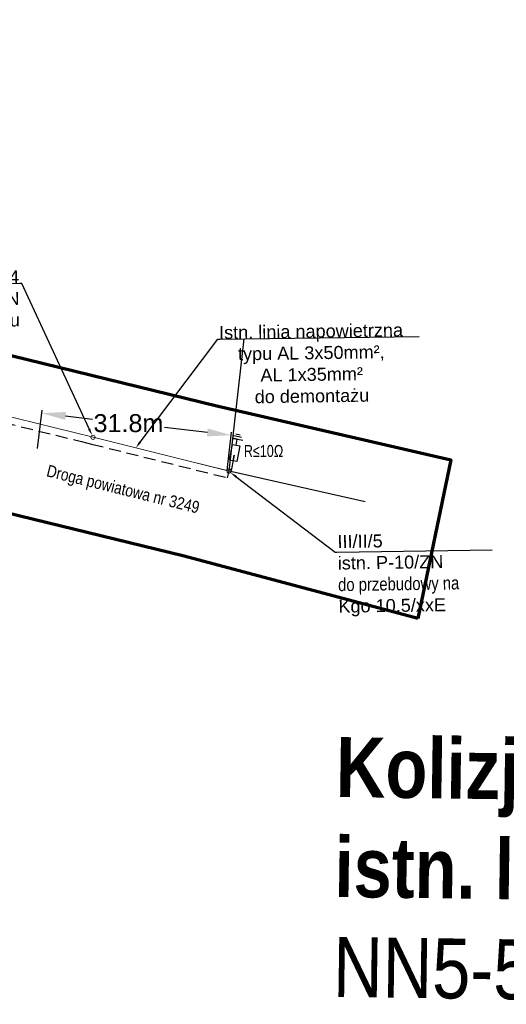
# Model space of a CAD drawing. Header units: millimetres. Extents: x 6504137 to 6515825, y 5737606 to 5784558.
# Tile 101 of 115: x 6512831 to 6512913, y 5766863 to 5767028. Entities that reach past the tile are written whole.
import ezdxf
from ezdxf import colors
from ezdxf.entities.mleader import LeaderData, LeaderLine
from ezdxf.math import Vec2, Vec3

# ---------------------------------------------------------------- set-up
doc = ezdxf.new("R2010")
doc.units = ezdxf.units.MM
doc.linetypes.add('4_SUPE_01', pattern=[0])
doc.linetypes.add('JIS_02_2.0', pattern=[3, 2, -1])
for name, color, linetype in [('- kolizja linia nn', 132, 'Continuous'), ('_Kąt załomu', 7, 'Continuous'), ('_Opisy', 7, 'Continuous')]:
    doc.layers.add(name, color=color, linetype=linetype)
for name, color, linetype, lineweight in [('-Linia kablowa nn', 132, 'JIS_02_2.0', 30), ('_-demontaż nn', 132, 'DEMONTAZ', 20), ('_trasa_slupy', 1, 'Continuous', 20), ('_Zakres mapy projektowej', 4, 'Continuous', 50), ('SUPE_L_3', 1, '4_SUPE_01', 18), ('SUSM_T_3', 7, 'Continuous', 18)]:
    doc.layers.add(name, color=color, linetype=linetype, lineweight=lineweight)
doc.layers.add('-wymiary', color=7, linetype='Continuous', lineweight=35, true_color=0x000000)
doc.layers.add('istn. linia nap.', color=7, linetype='Continuous', lineweight=0, true_color=0x000000)
doc.styles.add('Arial_Narr', font='ARIALN.TTF')
doc.styles.add('GEO-INFO', font='arial.ttf')
doc.styles.add('Nr działek', font='ARIALN.TTF', dxfattribs={"width": 0.75})
doc.styles.get("Standard").update_dxf_attribs({"font": 'ARIALN.TTF'})
doc.linetypes.add('DEMONTAZ', pattern='A,1,["x",Standard,S=1,R=0,X=-0.1,Y=-0.35],1', length=2)
doc.dimstyles.new('Kat załomu', dxfattribs={"dimtxt": 2.2, "dimasz": 5, "dimexe": 0.18, "dimexo": 0.0625, "dimtad": 0, "dimtih": 1, "dimtoh": 1, "dimdec": 4, "dimzin": 0, "dimdsep": 46, "dimtxsty": 'Standard', "dimcen": 0.9, "dimse1": 1, "dimse2": 1, "dimadec": 0, "dimazin": 0, "dimtfac": 1, "dimtdec": 4, "dimtofl": 0, "dimtmove": 0, "dimatfit": 3, "dimfxl": 1, "dimtolj": 1, "dimtzin": 0, "dimarcsym": 0})
doc.dimstyles.new('McRobic', dxfattribs={"dimtxt": 3, "dimasz": 4, "dimexe": 0.5, "dimexo": 0.04, "dimgap": 0.4, "dimtad": 0, "dimtih": 1, "dimtoh": 1, "dimdec": 1, "dimrnd": 0.01, "dimzin": 0, "dimdsep": 46, "dimtxsty": 'Standard', "dimcen": 0.09, "dimadec": 0, "dimazin": 0, "dimtfac": 1, "dimtdec": 1, "dimtofl": 0, "dimtmove": 0, "dimatfit": 3, "dimfxl": 1, "dimtolj": 1, "dimtzin": 0, "dimlwd": 25, "dimlwe": 25, "dimarcsym": 0})

# ---------------------------------------------------------------- blocks, each defined once
blk = doc.blocks.new('*D34')
at = {"layer": '_Kąt załomu', "color": 0, "lineweight": -2, "transparency": 16777216}
for start, end in [(13.6882, 94.9795), (275.9609, 357.262)]:
    blk.add_arc((6512971.28, 5768158.26), 22.43, start, end, dxfattribs=at)
at = {"layer": '_Kąt załomu', "color": 0, "transparency": 16777216}
for points in [[(6512969.5, 5768179.79), (6512969.17, 5768181.43), (6512964.43, 5768179.62)], [(6512973.61, 5768135.11), (6512973.62, 5768136.78), (6512968.61, 5768135.98)]]:
    blk.add_solid(points, dxfattribs=at)
at = {"layer": 'Defpoints', "color": 0, "transparency": 16777216}
for p in [(6512024.98, 5771109.87), (6512971.28, 5768158.26), (6512990.97, 5768147.51), (6512523.51, 5764422.88)]:
    blk.add_point(p, dxfattribs=at)
at = {"layer": '_Kąt załomu', "color": 0, "transparency": 16777216, "insert": (6512993.61, 5768160.4), "char_height": 2.2, "attachment_point": 5, "rotation": 275}
blk.add_mtext('\\A1;205°', dxfattribs=at)
blk = doc.blocks.new('*D35')
at = {"layer": '_Kąt załomu', "color": 0, "lineweight": -2, "transparency": 16777216}
for start, end in [(5.0741, 70.3808), (283.8704, 349.1795)]:
    blk.add_arc((6512523.51, 5764422.88), 22.46, start, end, dxfattribs=at)
at = {"layer": '_Kąt załomu', "color": 0, "transparency": 16777216}
for points in [[(6512530.86, 5764443.23), (6512531.24, 5764444.85), (6512526.18, 5764445.18)], [(6512529, 5764400.26), (6512528.78, 5764401.91), (6512523.94, 5764400.43)]]:
    blk.add_solid(points, dxfattribs=at)
at = {"layer": 'Defpoints', "color": 0, "transparency": 16777216}
for p in [(6512971.28, 5768158.26), (6512523.51, 5764422.88), (6512542.65, 5764411.13), (6512550.21, 5763015.53)]:
    blk.add_point(p, dxfattribs=at)
at = {"layer": '_Kąt załomu', "color": 0, "transparency": 16777216, "insert": (6512545.94, 5764421.76), "char_height": 2.2, "attachment_point": 5, "rotation": 267}
blk.add_mtext('\\A1;172°', dxfattribs=at)
blk = doc.blocks.new('4_SUSM04_01')
at = {"linetype": 'Continuous'}
blk.add_circle((0, 0), 0.35, dxfattribs=at)
blk = doc.blocks.new('*D114')
at = {"layer": '-wymiary', "color": 0, "linetype": 'Continuous', "lineweight": 25, "transparency": 16777216}
for p, q in [((6512834.4, 5766956.1), (6512835.14, 5766962.5)), ((6512866.01, 5766952.43), (6512866.76, 5766958.82))]:
    blk.add_line(p, q, dxfattribs=at)
at = {"layer": '-wymiary', "color": 0, "lineweight": 25, "transparency": 16777216}
for p, q in [((6512839.06, 5766961.54), (6512843.56, 5766961.02)), ((6512862.73, 5766958.79), (6512855.56, 5766959.62))]:
    blk.add_line(p, q, dxfattribs=at)
at = {"layer": '-wymiary', "color": 0, "transparency": 16777216}
for points in [[(6512839.14, 5766962.2), (6512838.98, 5766960.88), (6512835.09, 5766962)], [(6512862.65, 5766958.13), (6512862.8, 5766959.45), (6512866.7, 5766958.33)]]:
    blk.add_solid(points, dxfattribs=at)
at = {"layer": 'Defpoints', "color": 0, "transparency": 16777216}
for p in [(6512835.09, 5766962), (6512834.4, 5766956.06), (6512866.01, 5766952.39)]:
    blk.add_point(p, dxfattribs=at)
at = {"layer": '-wymiary', "color": 0, "transparency": 16777216, "insert": (6512849.56, 5766960.32), "char_height": 3, "attachment_point": 5, "rotation": 0.0213, "style": 'GEO-INFO'}
blk.add_mtext('\\A1;31.8m', dxfattribs=at)
blk = doc.blocks.new('OKRAG_PELNY')
at = {"color": 0}
blk.add_lwpolyline([(0.5, 0), (0.482963, -0.12941), (0.433013, -0.25), (0.353553, -0.353553), (0.25, -0.433013), (0.12941, -0.482963), (0, -0.5), (-0.12941, -0.482963), (-0.25, -0.433013), (-0.353553, -0.353553), (-0.433013, -0.25), (-0.482963, -0.12941), (-0.5, 0), (-0.482963, 0.12941), (-0.433013, 0.25), (-0.353553, 0.353553), (-0.25, 0.433013), (-0.12941, 0.482963), (0, 0.5), (0.12941, 0.482963), (0.25, 0.433013), (0.353553, 0.353553), (0.433013, 0.25), (0.482963, 0.12941)], close=True, dxfattribs=at)

msp = doc.modelspace()

# ---------------------------------------------------------------- linework, layer by layer
at = {"layer": '- kolizja linia nn', "linetype": 'ByBlock'}
for points in [[(6512867.52421, 5766956.65926), (6512867.72163, 5766957.6563), (6512866.85038, 5766957.82882), (6512868.63249, 5766957.47595)], [(6512868.42292, 5766957.95543), (6512868.42292, 5766957.95543), (6512867.16181, 5766958.20513)], [(6512867.48415, 5766958.55572), (6512867.48415, 5766958.55572), (6512868.19214, 5766958.41553)], [(6512867.00556, 5766954.03992), (6512867.19559, 5766954.9996), (6512866.69237, 5766952.43462)]]:
    msp.add_lwpolyline(points, dxfattribs=at)
msp.add_lwpolyline([(6512866.42571, 5766954.15474), (6512866.94435, 5766956.77407), (6512868.15791, 5766956.53378), (6512867.63927, 5766953.91445)], close=True, dxfattribs=at)
at = {"layer": '_-demontaż nn', "linetype": 'DEMONTAZ'}
msp.add_line((6512817.35488, 5766964.49087), (6512843.65175, 5766957.98051), dxfattribs=at)
at = {"layer": 'istn. linia nap.', "color": 18, "linetype": 'Continuous', "lineweight": 30, "true_color": 0x000000}
for p, q in [((6512866.35382, 5766952.34583), (6512868.85585, 5766974.39877)), ((6512889.06389, 5766947.19435), (6512866.35382, 5766952.34583))]:
    msp.add_line(p, q, dxfattribs=at)
at = {"layer": 'SUPE_L_3', "linetype": '4_SUPE_01'}
msp.add_line((6512873.52172, 5766950.71988), (6512866.69515, 5766952.2684), dxfattribs=at)

# ---------------------------------------------------------------- block references
at = {"layer": '_-demontaż nn', "lineweight": 18, "xscale": 0.6999999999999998, "yscale": 0.6999999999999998, "rotation": 179.6972132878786}
msp.add_blockref('OKRAG_PELNY', (6512866.35382, 5766952.34583), dxfattribs=at)
at = {"layer": 'SUSM_T_3'}
for p in [(6512843.65175, 5766957.98051), (6512866.35382, 5766952.34583)]:
    msp.add_blockref('4_SUSM04_01', p, dxfattribs=at)

# ---------------------------------------------------------------- texts
at = {"layer": '- kolizja linia nn', "insert": (6512868.81437, 5766956.69795), "char_height": 2, "width": 9.6494767, "attachment_point": 1, "style": 'Nr działek'}
msp.add_mtext('{\\fArial|b0|i0|c238|p34;R≤10Ω}', dxfattribs=at)
at = {"layer": '_Opisy', "insert": (6512848.60272, 5766949.0546), "char_height": 2, "attachment_point": 5, "rotation": 346.1296758, "bg_fill": 3, "box_fill_scale": 1, "bg_fill_color": 256, "bg_fill_transparency": 0}
msp.add_mtext_dynamic_manual_height_columns('Droga powiatowa nr 3249', width=26.1636191, gutter_width=10, heights=[0], dxfattribs=at)
at = {"layer": '_trasa_slupy', "insert": (6512884.25506, 5766907.98343), "char_height": 10, "width": 348.1955042, "attachment_point": 1, "rotation": 359.205026, "style": 'Arial_Narr'}
msp.add_mtext('{\\fArial Narrow|b1|i0|c238|p34;Kolizja nr }12\\P{\\fArial Narrow|b1|i0|c238|p34;istn. linia nap nn 0,4kV\\P}NN5-50123/03\\P{\\fArial Narrow|b1|i0|c238|p34;Kolizja nr }13\\P{\\fArial Narrow|b1|i0|c238|p34;istn. linia nap nn 0,4kV\\P}NN5-50927/1', dxfattribs=at)

# ---------------------------------------------------------------- leaders
at = {"layer": '_Opisy', "linetype": 'Continuous'}
ml = msp.add_multileader_mtext('Standard', dxfattribs=at)
ml.set_content('{\\fArial|b0|i0|c238|p34;III/II/4      \\P\\C256;istn. P-10/ZN\\P}do{\\fArial|b0|i0|c238|p34;\\C256; demontażu}', color=256)
ml.set_leader_properties()
ml.build(insert=Vec2(0, 0))
ml.multileader.update_dxf_attribs({"text_left_attachment_type": 6, "text_right_attachment_type": 6, "dogleg_length": 0.45, "arrow_head_size": 1.2, "scale": 0.8})
ctx = ml.context
ctx.base_point, ctx.scale, ctx.char_height, ctx.arrow_head_size, ctx.landing_gap_size, ctx.plane_origin, ctx.plane_x_axis, ctx.plane_y_axis = Vec3(6512813.05573, 5766983.34104), 0.8, 2.16, 1.2, 0.072, Vec3(6512945.01544, 5767008.97625), Vec3(0.999892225, 0.014681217), Vec3(-0.014681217, 0.999892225)
ctx.left_attachment, ctx.right_attachment, ctx.text_align_type = 6, 6, 2
notes = []
notes.append((ctx, [(0, (1, 1, 0), (6512831.78069, 5766983.61597), (-0.999892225, -0.014681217), 0.36, [(0, [(6512843.49962, 5766958.29572)], 0, [])])]))
ctx.mtext.insert, ctx.mtext.text_direction, ctx.mtext.rotation, ctx.mtext.alignment, ctx.mtext.flow_direction = Vec3(6512831.31596, 5766985.84159), Vec3(0.999892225, 0.014681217), 0.014681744, 3, 5
ml = msp.add_multileader_mtext('Standard', dxfattribs=at)
ml.set_content('{\\fArial|b0|i0|c238|p34;III/II/5      \\P\\C256;istn. P-10/ZN\\P}do przebudowy na\\P{\\fArial|b0|i0|c238|p34;\\C256;Kgo 10,5/xxE}', color=256)
ml.set_leader_properties()
ml.build(insert=Vec2(0, 0))
ml.multileader.update_dxf_attribs({"text_left_attachment_type": 6, "text_right_attachment_type": 6, "dogleg_length": 0.45, "arrow_head_size": 1.2, "scale": 0.8})
ctx = ml.context
ctx.base_point, ctx.scale, ctx.char_height, ctx.arrow_head_size, ctx.landing_gap_size, ctx.plane_origin, ctx.plane_x_axis, ctx.plane_y_axis = Vec3(6512884.38615, 5766938.83954), 0.8, 2.16, 1.2, 0.072, Vec3(6512963.79201, 5766958.23852), Vec3(0.999892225, 0.014681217), Vec3(-0.014681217, 0.999892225)
ctx.left_attachment, ctx.right_attachment = 6, 6
notes.append((ctx, [(0, (1, 1, 0), (6512884.02619, 5766938.83425), (0.999892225, 0.014681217), 0.36, [(0, [(6512866.59999, 5766952.09703)], 0, [])])]))
ctx.mtext.insert, ctx.mtext.text_direction, ctx.mtext.rotation, ctx.mtext.flow_direction = Vec3(6512884.41657, 5766941.67216), Vec3(0.999892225, 0.014681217), 0.014681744, 5
for ctx, leaders in notes:
    for number, flags, end, landing, length, lines in leaders:
        leader = LeaderData()
        leader.index, (leader.has_last_leader_line, leader.has_dogleg_vector, leader.attachment_direction) = number, flags
        leader.last_leader_point, leader.dogleg_vector, leader.dogleg_length = Vec3(end), Vec3(landing), length
        for number, points, colour, breaks in lines:
            line = LeaderLine()
            line.index, line.vertices, line.color, line.breaks = number, Vec3.list(points), colors.encode_raw_color(colour), breaks
            leader.lines.append(line)
        ctx.leaders.append(leader)

# ---------------------------------------------------------------- next in the draw order: linework, layer by layer
at = {"layer": '-Linia kablowa nn'}
msp.add_lwpolyline([(6512817.07931, 5766963.3554), (6512841.71382, 5766957.25368), (6512841.71382, 5766957.25368), (6512841.71382, 5766957.25368), (6512841.71382, 5766957.25368), (6512841.71382, 5766957.25368), (6512841.71382, 5766957.25368), (6512841.71382, 5766957.25368), (6512841.71382, 5766957.25368), (6512841.71382, 5766957.25368), (6512841.71382, 5766957.25368), (6512841.71382, 5766957.25368), (6512841.71382, 5766957.25368), (6512841.71382, 5766957.25368), (6512841.71382, 5766957.25368), (6512841.71382, 5766957.25368), (6512841.71382, 5766957.25368), (6512841.71382, 5766957.25368), (6512841.71382, 5766957.25368), (6512841.71382, 5766957.25368), (6512841.71382, 5766957.25368), (6512841.71382, 5766957.25368), (6512841.71382, 5766957.25368), (6512841.71382, 5766957.25368), (6512841.71382, 5766957.25368), (6512841.71382, 5766957.25368), (6512841.71382, 5766957.25368), (6512841.71382, 5766957.25368), (6512841.71382, 5766957.25368), (6512841.71382, 5766957.25368), (6512841.71382, 5766957.25368), (6512841.71382, 5766957.25368), (6512841.71382, 5766957.25368), (6512843.41062, 5766956.84304), (6512843.41062, 5766956.84304), (6512843.41062, 5766956.84304), (6512843.41062, 5766956.84304), (6512843.41062, 5766956.84304), (6512843.41062, 5766956.84304), (6512843.41062, 5766956.84304), (6512843.41062, 5766956.84304), (6512843.41062, 5766956.84304), (6512843.41062, 5766956.84304), (6512843.41062, 5766956.84304), (6512843.41062, 5766956.84304), (6512843.41062, 5766956.84304), (6512843.41062, 5766956.84304), (6512843.41062, 5766956.84304), (6512843.41062, 5766956.84304), (6512843.41062, 5766956.84304), (6512843.41062, 5766956.84304), (6512843.41062, 5766956.84304), (6512843.41062, 5766956.84304), (6512843.41062, 5766956.84304), (6512843.41062, 5766956.84304), (6512843.41062, 5766956.84304), (6512843.41062, 5766956.84304), (6512843.41062, 5766956.84304), (6512843.41062, 5766956.84304), (6512843.41062, 5766956.84304), (6512843.41062, 5766956.84304), (6512843.41062, 5766956.84304), (6512843.41062, 5766956.84304), (6512843.41062, 5766956.84304), (6512843.41062, 5766956.84304), (6512843.41062, 5766956.84304), (6512843.41062, 5766956.84304), (6512843.41062, 5766956.84304), (6512843.41062, 5766956.84304), (6512843.41062, 5766956.84304), (6512843.41062, 5766956.84304), (6512843.41062, 5766956.84304), (6512843.41062, 5766956.84304), (6512843.41062, 5766956.84304), (6512843.41062, 5766956.84304), (6512843.41062, 5766956.84304), (6512843.41062, 5766956.84304), (6512843.41062, 5766956.84304), (6512843.41062, 5766956.84304), (6512843.41062, 5766956.84304), (6512843.41062, 5766956.84304), (6512843.41062, 5766956.84304), (6512843.41062, 5766956.84304), (6512843.41062, 5766956.84304), (6512843.41062, 5766956.84304), (6512843.41062, 5766956.84304), (6512843.41062, 5766956.84304), (6512843.41062, 5766956.84304), (6512843.41062, 5766956.84304), (6512843.41062, 5766956.84304), (6512843.41062, 5766956.84304), (6512843.41062, 5766956.84304), (6512843.41062, 5766956.84304), (6512843.41062, 5766956.84304), (6512843.41062, 5766956.84304), (6512843.41062, 5766956.84304), (6512843.41062, 5766956.84304), (6512843.41062, 5766956.84304), (6512843.41062, 5766956.84304), (6512843.41062, 5766956.84304), (6512843.41062, 5766956.84304), (6512843.41062, 5766956.84304), (6512843.41062, 5766956.84304), (6512843.41062, 5766956.84304), (6512843.41062, 5766956.84304), (6512843.41062, 5766956.84304), (6512843.41062, 5766956.84304), (6512843.41062, 5766956.84304), (6512843.41062, 5766956.84304), (6512843.41062, 5766956.84304), (6512843.41062, 5766956.84304), (6512843.41062, 5766956.84304), (6512843.41062, 5766956.84304), (6512843.41062, 5766956.84304), (6512843.41062, 5766956.84304), (6512843.41062, 5766956.84304), (6512843.41062, 5766956.84304), (6512843.41062, 5766956.84304), (6512843.41062, 5766956.84304), (6512843.41062, 5766956.84304), (6512843.41062, 5766956.84304), (6512843.41062, 5766956.84304), (6512843.41062, 5766956.84304), (6512843.41062, 5766956.84304), (6512843.41062, 5766956.84304), (6512843.41062, 5766956.84304), (6512843.41062, 5766956.84304), (6512843.41062, 5766956.84304), (6512843.41062, 5766956.84304), (6512843.41062, 5766956.84304), (6512843.41062, 5766956.84304), (6512843.41062, 5766956.84304), (6512843.41062, 5766956.84304), (6512843.41062, 5766956.84304), (6512843.41062, 5766956.84304), (6512843.41062, 5766956.84304), (6512843.41062, 5766956.84304), (6512843.41062, 5766956.84304), (6512843.41062, 5766956.84304), (6512843.41062, 5766956.84304), (6512843.41062, 5766956.84304), (6512843.41062, 5766956.84304), (6512843.41062, 5766956.84304), (6512843.41062, 5766956.84304), (6512843.41062, 5766956.84304), (6512843.41062, 5766956.84304), (6512843.41062, 5766956.84304), (6512843.41062, 5766956.84304), (6512843.41062, 5766956.84304), (6512843.41062, 5766956.84304), (6512843.41062, 5766956.84304), (6512843.41062, 5766956.84304), (6512843.41062, 5766956.84304), (6512843.41062, 5766956.84304), (6512843.41062, 5766956.84304), (6512843.41062, 5766956.84304), (6512843.41062, 5766956.84304), (6512843.41062, 5766956.84304), (6512843.41062, 5766956.84304), (6512843.41062, 5766956.84304), (6512843.41062, 5766956.84304), (6512843.41062, 5766956.84304), (6512843.41062, 5766956.84304), (6512843.41062, 5766956.84304), (6512843.41062, 5766956.84304), (6512843.41062, 5766956.84304), (6512843.41062, 5766956.84304), (6512843.41062, 5766956.84304), (6512843.41062, 5766956.84304), (6512843.41062, 5766956.84304), (6512843.41062, 5766956.84304), (6512843.41062, 5766956.84304), (6512843.41062, 5766956.84304), (6512843.41062, 5766956.84304), (6512843.41062, 5766956.84304), (6512843.41062, 5766956.84304), (6512843.41062, 5766956.84304), (6512843.41062, 5766956.84304), (6512843.41062, 5766956.84304), (6512843.41062, 5766956.84304), (6512843.41062, 5766956.84304), (6512843.41062, 5766956.84304), (6512843.41062, 5766956.84304), (6512843.41062, 5766956.84304), (6512843.41062, 5766956.84304), (6512843.41062, 5766956.84304), (6512843.41062, 5766956.84304), (6512843.41062, 5766956.84304), (6512843.41062, 5766956.84304), (6512843.41062, 5766956.84304), (6512843.41062, 5766956.84304), (6512843.41062, 5766956.84304), (6512843.41062, 5766956.84304), (6512843.41062, 5766956.84304), (6512843.41062, 5766956.84304), (6512843.41062, 5766956.84304), (6512843.41062, 5766956.84304), (6512843.41062, 5766956.84304), (6512843.41062, 5766956.84304), (6512843.41062, 5766956.84304), (6512843.41062, 5766956.84304), (6512843.41062, 5766956.84304), (6512843.41062, 5766956.84304), (6512843.41062, 5766956.84304), (6512843.41062, 5766956.84304), (6512843.41062, 5766956.84304), (6512843.41062, 5766956.84304), (6512843.41062, 5766956.84304), (6512843.41062, 5766956.84304), (6512843.41062, 5766956.84304), (6512843.41062, 5766956.84304), (6512843.41062, 5766956.84304), (6512843.41062, 5766956.84304), (6512843.41062, 5766956.84304), (6512843.41062, 5766956.84304), (6512843.41062, 5766956.84304), (6512843.41062, 5766956.84304), (6512843.41062, 5766956.84304), (6512843.41062, 5766956.84304), (6512843.41062, 5766956.84304), (6512843.41062, 5766956.84304), (6512843.41062, 5766956.84304), (6512843.41062, 5766956.84304), (6512843.41062, 5766956.84304), (6512843.41062, 5766956.84304), (6512843.41062, 5766956.84304), (6512843.41062, 5766956.84304), (6512843.41062, 5766956.84304), (6512843.41062, 5766956.84304), (6512843.41062, 5766956.84304), (6512843.41062, 5766956.84304), (6512843.41062, 5766956.84304), (6512843.41062, 5766956.84304), (6512843.41062, 5766956.84304), (6512843.41062, 5766956.84304), (6512843.41062, 5766956.84304), (6512843.41062, 5766956.84304), (6512843.41062, 5766956.84304), (6512843.41062, 5766956.84304), (6512843.41062, 5766956.84304), (6512843.41062, 5766956.84304), (6512843.41062, 5766956.84304), (6512843.41062, 5766956.84304), (6512843.41062, 5766956.84304), (6512843.41062, 5766956.84304), (6512843.41062, 5766956.84304), (6512843.41062, 5766956.84304), (6512843.41062, 5766956.84304), (6512843.41062, 5766956.84304), (6512843.41062, 5766956.84304), (6512843.41062, 5766956.84304), (6512843.41062, 5766956.84304), (6512843.41062, 5766956.84304), (6512843.41062, 5766956.84304), (6512843.41062, 5766956.84304), (6512843.41062, 5766956.84304), (6512843.41062, 5766956.84304), (6512843.41062, 5766956.84304), (6512843.41062, 5766956.84304), (6512843.41062, 5766956.84304), (6512843.41062, 5766956.84304), (6512843.41062, 5766956.84304), (6512843.41062, 5766956.84304), (6512843.41062, 5766956.84304), (6512843.41062, 5766956.84304), (6512843.41062, 5766956.84304), (6512843.41062, 5766956.84304), (6512843.41062, 5766956.84304), (6512843.41062, 5766956.84304), (6512843.41062, 5766956.84304), (6512843.41062, 5766956.84304), (6512843.41062, 5766956.84304), (6512843.41062, 5766956.84304), (6512843.41062, 5766956.84304), (6512843.41062, 5766956.84304), (6512843.41062, 5766956.84304), (6512843.41062, 5766956.84304), (6512843.41062, 5766956.84304), (6512843.41062, 5766956.84304), (6512843.41062, 5766956.84304), (6512843.41062, 5766956.84304), (6512843.41062, 5766956.84304), (6512843.41062, 5766956.84304), (6512843.41062, 5766956.84304), (6512843.41062, 5766956.84304), (6512843.41062, 5766956.84304), (6512843.41062, 5766956.84304), (6512843.41062, 5766956.84304), (6512843.41062, 5766956.84304), (6512843.41062, 5766956.84304), (6512843.41062, 5766956.84304), (6512843.41062, 5766956.84304), (6512843.41062, 5766956.84304), (6512843.41062, 5766956.84304), (6512843.41062, 5766956.84304), (6512843.41062, 5766956.84304), (6512843.41062, 5766956.84304), (6512843.41062, 5766956.84304), (6512843.41062, 5766956.84304), (6512843.41062, 5766956.84304), (6512843.41062, 5766956.84304), (6512843.41062, 5766956.84304), (6512843.41062, 5766956.84304), (6512843.41062, 5766956.84304), (6512843.41062, 5766956.84304), (6512843.41062, 5766956.84304), (6512843.41062, 5766956.84304), (6512843.41062, 5766956.84304), (6512843.41062, 5766956.84304), (6512843.41062, 5766956.84304), (6512843.41062, 5766956.84304), (6512843.41062, 5766956.84304), (6512843.41062, 5766956.84304), (6512843.41062, 5766956.84304), (6512843.41062, 5766956.84304), (6512843.41062, 5766956.84304), (6512843.41062, 5766956.84304), (6512843.41062, 5766956.84304), (6512843.41062, 5766956.84304), (6512843.41062, 5766956.84304), (6512843.41062, 5766956.84304), (6512843.41062, 5766956.84304), (6512843.41062, 5766956.84304), (6512843.41062, 5766956.84304), (6512843.41062, 5766956.84304), (6512843.41062, 5766956.84304), (6512843.41062, 5766956.84304), (6512843.41062, 5766956.84304), (6512843.41062, 5766956.84304), (6512843.41062, 5766956.84304), (6512843.41062, 5766956.84304), (6512843.41062, 5766956.84304), (6512843.41062, 5766956.84304), (6512843.41062, 5766956.84304), (6512843.41062, 5766956.84304), (6512843.41062, 5766956.84304), (6512843.41062, 5766956.84304), (6512843.41062, 5766956.84304), (6512843.41062, 5766956.84304), (6512843.41062, 5766956.84304), (6512843.41062, 5766956.84304), (6512843.41062, 5766956.84304), (6512843.41062, 5766956.84304), (6512843.41062, 5766956.84304), (6512843.41062, 5766956.84304), (6512843.41062, 5766956.84304), (6512843.41062, 5766956.84304), (6512843.41062, 5766956.84304), (6512843.41062, 5766956.84304), (6512843.41062, 5766956.84304), (6512843.41062, 5766956.84304), (6512843.41062, 5766956.84304), (6512843.41062, 5766956.84304), (6512866.11298, 5766951.21012), (6512866.11298, 5766951.21012), (6512866.11298, 5766951.21012), (6512866.11298, 5766951.21012), (6512866.11298, 5766951.21012), (6512866.11298, 5766951.21012), (6512866.11298, 5766951.21012), (6512866.11298, 5766951.21012), (6512866.11298, 5766951.21012), (6512866.11298, 5766951.21012), (6512866.11298, 5766951.21012), (6512866.11298, 5766951.21012), (6512866.11298, 5766951.21012), (6512866.11298, 5766951.21012), (6512866.11298, 5766951.21012), (6512866.11298, 5766951.21012), (6512866.11298, 5766951.21012), (6512866.11298, 5766951.21012), (6512866.11298, 5766951.21012), (6512866.11298, 5766951.21012), (6512866.11298, 5766951.21012), (6512866.11298, 5766951.21012), (6512866.11298, 5766951.21012), (6512866.11298, 5766951.21012), (6512866.11298, 5766951.21012), (6512866.11298, 5766951.21012), (6512866.11298, 5766951.21012), (6512866.11298, 5766951.21012), (6512866.11298, 5766951.21012), (6512866.11298, 5766951.21012), (6512866.11298, 5766951.21012), (6512866.11298, 5766951.21012), (6512866.11298, 5766951.21012), (6512866.11298, 5766951.21012), (6512866.11298, 5766951.21012), (6512866.11298, 5766951.21012), (6512866.11298, 5766951.21012), (6512866.11298, 5766951.21012), (6512866.11298, 5766951.21012), (6512866.11298, 5766951.21012), (6512866.11298, 5766951.21012), (6512866.11298, 5766951.21012), (6512866.11298, 5766951.21012), (6512866.11298, 5766951.21012), (6512866.11298, 5766951.21012), (6512866.11298, 5766951.21012), (6512866.11298, 5766951.21012), (6512866.11298, 5766951.21012), (6512866.11298, 5766951.21012), (6512866.11298, 5766951.21012), (6512866.11298, 5766951.21012), (6512866.11298, 5766951.21012), (6512866.11298, 5766951.21012), (6512866.11298, 5766951.21012), (6512866.11298, 5766951.21012), (6512866.11298, 5766951.21012), (6512866.11298, 5766951.21012), (6512866.11298, 5766951.21012), (6512866.11298, 5766951.21012), (6512866.11298, 5766951.21012), (6512866.11298, 5766951.21012), (6512866.11298, 5766951.21012), (6512866.11298, 5766951.21012), (6512866.11298, 5766951.21012), (6512866.11298, 5766951.21012), (6512866.11298, 5766951.21012), (6512866.11298, 5766951.21012), (6512866.11298, 5766951.21012), (6512866.11298, 5766951.21012), (6512866.11298, 5766951.21012), (6512866.11298, 5766951.21012), (6512866.11298, 5766951.21012), (6512866.11298, 5766951.21012), (6512866.11298, 5766951.21012), (6512866.11298, 5766951.21012), (6512866.11298, 5766951.21012), (6512866.11298, 5766951.21012), (6512866.11298, 5766951.21012), (6512866.11298, 5766951.21012), (6512866.11298, 5766951.21012), (6512866.11298, 5766951.21012), (6512866.11298, 5766951.21012), (6512866.11298, 5766951.21012), (6512866.11298, 5766951.21012), (6512866.11298, 5766951.21012), (6512866.11298, 5766951.21012), (6512866.11298, 5766951.21012), (6512866.11298, 5766951.21012), (6512866.11298, 5766951.21012), (6512866.11298, 5766951.21012), (6512866.11298, 5766951.21012), (6512866.11298, 5766951.21012), (6512866.11298, 5766951.21012), (6512866.11298, 5766951.21012), (6512866.11298, 5766951.21012), (6512866.11298, 5766951.21012), (6512866.11298, 5766951.21012), (6512866.11298, 5766951.21012), (6512866.11298, 5766951.21012), (6512866.11298, 5766951.21012), (6512866.11298, 5766951.21012), (6512866.11298, 5766951.21012), (6512866.11298, 5766951.21012), (6512866.11298, 5766951.21012), (6512866.11298, 5766951.21012), (6512866.11298, 5766951.21012), (6512866.11298, 5766951.21012), (6512866.11298, 5766951.21012), (6512866.11298, 5766951.21012), (6512866.11298, 5766951.21012), (6512866.11298, 5766951.21012), (6512866.11298, 5766951.21012), (6512866.11298, 5766951.21012), (6512866.11298, 5766951.21012), (6512866.11298, 5766951.21012), (6512866.11298, 5766951.21012), (6512866.11298, 5766951.21012), (6512866.11298, 5766951.21012), (6512866.11298, 5766951.21012), (6512866.11298, 5766951.21012), (6512866.11298, 5766951.21012), (6512866.11298, 5766951.21012), (6512866.11298, 5766951.21012), (6512866.11298, 5766951.21012), (6512866.11298, 5766951.21012), (6512866.11298, 5766951.21012), (6512866.11298, 5766951.21012), (6512866.11298, 5766951.21012), (6512866.11298, 5766951.21012), (6512866.11298, 5766951.21012), (6512866.11298, 5766951.21012), (6512866.11298, 5766951.21012), (6512866.11298, 5766951.21012), (6512866.11298, 5766951.21012), (6512866.11298, 5766951.21012), (6512866.11298, 5766951.21012), (6512866.11298, 5766951.21012), (6512866.11298, 5766951.21012), (6512866.11298, 5766951.21012), (6512866.11298, 5766951.21012), (6512866.11298, 5766951.21012), (6512866.11298, 5766951.21012), (6512866.11298, 5766951.21012), (6512866.11298, 5766951.21012), (6512866.11298, 5766951.21012), (6512866.11298, 5766951.21012), (6512866.11298, 5766951.21012), (6512866.11298, 5766951.21012), (6512866.11298, 5766951.21012), (6512866.11298, 5766951.21012), (6512866.11298, 5766951.21012), (6512866.11298, 5766951.21012), (6512866.11298, 5766951.21012), (6512866.11298, 5766951.21012), (6512866.11298, 5766951.21012), (6512866.11298, 5766951.21012), (6512866.11298, 5766951.21012), (6512866.11298, 5766951.21012), (6512866.11298, 5766951.21012), (6512866.11298, 5766951.21012), (6512866.11298, 5766951.21012), (6512866.11298, 5766951.21012), (6512866.11298, 5766951.21012), (6512866.11298, 5766951.21012), (6512866.11298, 5766951.21012), (6512866.11298, 5766951.21012), (6512866.11298, 5766951.21012), (6512866.11298, 5766951.21012), (6512866.11298, 5766951.21012), (6512866.11298, 5766951.21012), (6512866.11298, 5766951.21012), (6512866.11298, 5766951.21012), (6512866.11298, 5766951.21012), (6512866.11298, 5766951.21012), (6512866.11298, 5766951.21012), (6512866.11298, 5766951.21012), (6512866.11298, 5766951.21012), (6512866.11298, 5766951.21012), (6512866.11298, 5766951.21012), (6512866.11298, 5766951.21012), (6512866.11298, 5766951.21012), (6512866.11298, 5766951.21012), (6512866.11298, 5766951.21012), (6512866.11298, 5766951.21012), (6512866.11298, 5766951.21012), (6512866.11298, 5766951.21012), (6512866.11298, 5766951.21012), (6512866.11298, 5766951.21012), (6512866.11298, 5766951.21012), (6512866.11298, 5766951.21012), (6512866.11298, 5766951.21012), (6512866.11298, 5766951.21012), (6512866.11298, 5766951.21012), (6512866.11298, 5766951.21012), (6512866.11298, 5766951.21012), (6512866.11298, 5766951.21012), (6512866.11298, 5766951.21012), (6512866.11298, 5766951.21012), (6512866.11298, 5766951.21012), (6512866.11298, 5766951.21012), (6512866.11298, 5766951.21012), (6512866.11298, 5766951.21012), (6512866.11298, 5766951.21012), (6512866.11298, 5766951.21012), (6512866.11298, 5766951.21012), (6512866.11298, 5766951.21012), (6512866.11298, 5766951.21012), (6512866.11298, 5766951.21012), (6512866.11298, 5766951.21012), (6512866.11298, 5766951.21012), (6512866.11298, 5766951.21012), (6512866.11298, 5766951.21012), (6512866.11298, 5766951.21012), (6512866.11298, 5766951.21012), (6512866.11298, 5766951.21012), (6512866.11298, 5766951.21012), (6512866.11298, 5766951.21012), (6512866.11298, 5766951.21012), (6512866.11298, 5766951.21012), (6512866.11298, 5766951.21012), (6512866.11298, 5766951.21012), (6512866.11298, 5766951.21012), (6512866.11298, 5766951.21012), (6512866.11298, 5766951.21012), (6512866.11298, 5766951.21012), (6512866.11298, 5766951.21012), (6512866.11298, 5766951.21012), (6512866.11298, 5766951.21012), (6512866.11298, 5766951.21012), (6512866.11298, 5766951.21012), (6512866.11298, 5766951.21012), (6512866.11298, 5766951.21012), (6512866.11298, 5766951.21012), (6512866.11298, 5766951.21012), (6512866.11298, 5766951.21012), (6512866.11298, 5766951.21012), (6512866.11298, 5766951.21012), (6512866.11298, 5766951.21012), (6512866.11298, 5766951.21012), (6512866.11298, 5766951.21012), (6512866.11298, 5766951.21012), (6512866.11298, 5766951.21012), (6512866.11298, 5766951.21012), (6512866.11298, 5766951.21012), (6512866.11298, 5766951.21012), (6512866.11298, 5766951.21012), (6512866.11298, 5766951.21012), (6512866.11298, 5766951.21012), (6512866.11298, 5766951.21012), (6512866.11298, 5766951.21012), (6512866.11298, 5766951.21012), (6512866.11298, 5766951.21012), (6512866.11298, 5766951.21012), (6512866.11298, 5766951.21012), (6512866.11298, 5766951.21012), (6512866.11298, 5766951.21012), (6512866.11298, 5766951.21012), (6512866.11298, 5766951.21012), (6512866.11298, 5766951.21012), (6512866.11298, 5766951.21012), (6512866.11298, 5766951.21012), (6512866.11298, 5766951.21012), (6512866.11298, 5766951.21012), (6512866.11298, 5766951.21012), (6512866.11298, 5766951.21012), (6512866.11298, 5766951.21012), (6512866.11298, 5766951.21012), (6512866.11298, 5766951.21012), (6512866.11298, 5766951.21012), (6512866.11298, 5766951.21012), (6512866.11298, 5766951.21012), (6512866.11298, 5766951.21012), (6512866.11298, 5766951.21012), (6512866.11298, 5766951.21012), (6512866.11298, 5766951.21012), (6512866.11298, 5766951.21012), (6512866.11298, 5766951.21012), (6512866.11298, 5766951.21012), (6512866.11298, 5766951.21012), (6512866.11298, 5766951.21012), (6512866.11298, 5766951.21012), (6512866.11298, 5766951.21012), (6512866.11298, 5766951.21012), (6512866.11298, 5766951.21012), (6512866.11298, 5766951.21012), (6512866.11298, 5766951.21012), (6512866.11298, 5766951.21012), (6512866.11298, 5766951.21012), (6512866.11298, 5766951.21012), (6512866.11298, 5766951.21012), (6512866.11298, 5766951.21012), (6512866.11298, 5766951.21012), (6512866.11298, 5766951.21012), (6512866.11298, 5766951.21012), (6512866.11298, 5766951.21012), (6512866.11298, 5766951.21012), (6512866.11298, 5766951.21012), (6512866.11298, 5766951.21012), (6512866.11298, 5766951.21012), (6512866.11298, 5766951.21012), (6512866.11298, 5766951.21012), (6512866.11298, 5766951.21012), (6512866.11298, 5766951.21012), (6512866.11298, 5766951.21012), (6512866.11298, 5766951.21012), (6512866.11298, 5766951.21012), (6512866.11298, 5766951.21012), (6512866.11298, 5766951.21012), (6512866.11298, 5766951.21012), (6512866.11298, 5766951.21012), (6512866.11298, 5766951.21012), (6512866.11298, 5766951.21012), (6512866.11298, 5766951.21012), (6512866.11298, 5766951.21012), (6512866.11298, 5766951.21012), (6512866.11298, 5766951.21012), (6512866.11298, 5766951.21012), (6512866.11298, 5766951.21012), (6512866.11298, 5766951.21012), (6512866.11298, 5766951.21012), (6512866.11298, 5766951.21012), (6512866.11298, 5766951.21012), (6512866.11298, 5766951.21012), (6512866.11298, 5766951.21012), (6512866.11298, 5766951.21012), (6512866.11298, 5766951.21012), (6512866.11298, 5766951.21012), (6512866.11298, 5766951.21012), (6512866.11298, 5766951.21012), (6512866.11298, 5766951.21012), (6512866.11298, 5766951.21012), (6512866.11298, 5766951.21012), (6512866.11298, 5766951.21012), (6512866.11298, 5766951.21012), (6512866.11298, 5766951.21012), (6512866.11298, 5766951.21012), (6512866.11298, 5766951.21012), (6512866.11298, 5766951.21012), (6512866.11298, 5766951.21012), (6512866.11298, 5766951.21012), (6512866.11298, 5766951.21012), (6512866.11298, 5766951.21012), (6512866.11298, 5766951.21012), (6512866.11298, 5766951.21012), (6512866.11298, 5766951.21012), (6512866.11298, 5766951.21012), (6512866.11298, 5766951.21012), (6512866.11298, 5766951.21012), (6512866.11298, 5766951.21012), (6512866.11298, 5766951.21012), (6512866.11298, 5766951.21012), (6512866.11298, 5766951.21012), (6512866.11298, 5766951.21012), (6512866.11298, 5766951.21012), (6512866.11298, 5766951.21012), (6512866.11298, 5766951.21012), (6512866.11298, 5766951.21012), (6512866.11298, 5766951.21012), (6512866.11298, 5766951.21012), (6512866.11298, 5766951.21012), (6512866.11298, 5766951.21012), (6512866.11298, 5766951.21012), (6512866.11298, 5766951.21012), (6512866.11298, 5766951.21012), (6512866.11298, 5766951.21012), (6512866.11298, 5766951.21012), (6512866.11298, 5766951.21012), (6512866.11298, 5766951.21012), (6512866.11298, 5766951.21012), (6512866.11298, 5766951.21012), (6512866.11298, 5766951.21012), (6512866.11298, 5766951.21012), (6512866.11298, 5766951.21012), (6512866.11298, 5766951.21012), (6512866.11298, 5766951.21012), (6512866.11298, 5766951.21012), (6512866.11298, 5766951.21012), (6512866.11298, 5766951.21012), (6512866.11298, 5766951.21012), (6512866.11298, 5766951.21012), (6512866.11298, 5766951.21012), (6512866.11298, 5766951.21012), (6512866.11298, 5766951.21012), (6512866.11298, 5766951.21012), (6512866.35382, 5766952.34583), (6512866.35382, 5766952.34583), (6512866.35382, 5766952.34583), (6512866.35382, 5766952.34583), (6512866.35382, 5766952.34583), (6512866.35382, 5766952.34583), (6512866.35382, 5766952.34583), (6512866.35382, 5766952.34583), (6512866.35382, 5766952.34583), (6512866.35382, 5766952.34583), (6512866.35382, 5766952.34583), (6512866.35382, 5766952.34583), (6512866.35382, 5766952.34583), (6512866.35382, 5766952.34583), (6512866.35382, 5766952.34583), (6512866.35382, 5766952.34583), (6512866.35382, 5766952.34583), (6512866.35382, 5766952.34583), (6512866.35382, 5766952.34583), (6512866.35382, 5766952.34583), (6512866.35382, 5766952.34583), (6512866.35382, 5766952.34583), (6512866.35382, 5766952.34583), (6512866.35382, 5766952.34583), (6512866.35382, 5766952.34583), (6512866.35382, 5766952.34583), (6512866.35382, 5766952.34583), (6512866.35382, 5766952.34583), (6512866.35382, 5766952.34583), (6512866.35382, 5766952.34583), (6512866.35382, 5766952.34583), (6512866.35382, 5766952.34583), (6512866.35382, 5766952.34583), (6512866.35382, 5766952.34583), (6512866.35382, 5766952.34583), (6512866.35382, 5766952.34583), (6512866.35382, 5766952.34583), (6512866.35382, 5766952.34583), (6512866.35382, 5766952.34583), (6512866.35382, 5766952.34583), (6512866.35382, 5766952.34583), (6512866.35382, 5766952.34583), (6512866.35382, 5766952.34583), (6512866.35382, 5766952.34583), (6512866.35382, 5766952.34583), (6512866.35382, 5766952.34583), (6512866.35382, 5766952.34583), (6512866.35382, 5766952.34583), (6512866.35382, 5766952.34583), (6512866.35382, 5766952.34583), (6512866.35382, 5766952.34583), (6512866.35382, 5766952.34583), (6512866.35382, 5766952.34583), (6512866.35382, 5766952.34583), (6512866.35382, 5766952.34583), (6512866.35382, 5766952.34583), (6512866.35382, 5766952.34583), (6512866.35382, 5766952.34583), (6512866.35382, 5766952.34583), (6512866.35382, 5766952.34583), (6512866.35382, 5766952.34583), (6512866.35382, 5766952.34583), (6512866.35382, 5766952.34583), (6512866.35382, 5766952.34583), (6512866.35382, 5766952.34583), (6512866.35382, 5766952.34583), (6512866.35382, 5766952.34583), (6512866.35382, 5766952.34583), (6512866.35382, 5766952.34583), (6512866.35382, 5766952.34583), (6512866.35382, 5766952.34583), (6512866.35382, 5766952.34583), (6512866.35382, 5766952.34583), (6512866.35382, 5766952.34583), (6512866.35382, 5766952.34583), (6512866.35382, 5766952.34583), (6512866.35382, 5766952.34583), (6512866.35382, 5766952.34583), (6512866.35382, 5766952.34583), (6512866.35382, 5766952.34583), (6512866.35382, 5766952.34583), (6512866.35382, 5766952.34583), (6512866.35382, 5766952.34583), (6512866.35382, 5766952.34583), (6512866.35382, 5766952.34583), (6512866.35382, 5766952.34583), (6512866.35382, 5766952.34583), (6512866.35382, 5766952.34583), (6512866.35382, 5766952.34583), (6512866.35382, 5766952.34583), (6512866.35382, 5766952.34583), (6512866.35382, 5766952.34583), (6512866.35382, 5766952.34583), (6512866.35382, 5766952.34583), (6512866.35382, 5766952.34583), (6512866.35382, 5766952.34583), (6512866.35382, 5766952.34583), (6512866.35382, 5766952.34583), (6512866.35382, 5766952.34583), (6512866.35382, 5766952.34583), (6512866.35382, 5766952.34583), (6512866.35382, 5766952.34583), (6512866.35382, 5766952.34583), (6512866.35382, 5766952.34583), (6512866.35382, 5766952.34583), (6512866.35382, 5766952.34583), (6512866.35382, 5766952.34583), (6512866.35382, 5766952.34583), (6512866.35382, 5766952.34583), (6512866.35382, 5766952.34583), (6512866.35382, 5766952.34583), (6512866.35382, 5766952.34583), (6512866.35382, 5766952.34583), (6512866.35382, 5766952.34583), (6512866.35382, 5766952.34583), (6512866.35382, 5766952.34583), (6512866.35382, 5766952.34583), (6512866.35382, 5766952.34583), (6512866.35382, 5766952.34583), (6512866.35382, 5766952.34583), (6512866.35382, 5766952.34583), (6512866.35382, 5766952.34583), (6512866.35382, 5766952.34583), (6512866.35382, 5766952.34583), (6512866.35382, 5766952.34583), (6512866.35382, 5766952.34583), (6512866.35382, 5766952.34583), (6512866.35382, 5766952.34583), (6512866.35382, 5766952.34583), (6512866.35382, 5766952.34583), (6512866.35382, 5766952.34583), (6512866.35382, 5766952.34583), (6512866.35382, 5766952.34583), (6512866.35382, 5766952.34583), (6512866.35382, 5766952.34583), (6512866.35382, 5766952.34583), (6512866.35382, 5766952.34583), (6512866.35382, 5766952.34583), (6512866.35382, 5766952.34583), (6512866.35382, 5766952.34583), (6512866.35382, 5766952.34583), (6512866.35382, 5766952.34583), (6512866.35382, 5766952.34583), (6512866.35382, 5766952.34583), (6512866.35382, 5766952.34583), (6512866.35382, 5766952.34583), (6512866.35382, 5766952.34583), (6512866.35382, 5766952.34583), (6512866.35382, 5766952.34583), (6512866.35382, 5766952.34583), (6512866.35382, 5766952.34583), (6512866.35382, 5766952.34583), (6512866.35382, 5766952.34583), (6512866.35382, 5766952.34583), (6512866.35382, 5766952.34583)], dxfattribs=at)
at = {"layer": '_-demontaż nn', "linetype": 'DEMONTAZ'}
msp.add_line((6512843.65175, 5766957.98051), (6512866.35382, 5766952.34583), dxfattribs=at)
at = {"layer": '_Zakres mapy projektowej', "color": 4, "lineweight": 70}
msp.add_lwpolyline([(6512897.86347, 5766927.75575), (6512858.88347, 5766938.16029), (6512799.30064, 5766952.63583), (6512769.5715, 5766960.00116), (6512761.23528, 5766962.11033), (6512767.53783, 5766986.8448), (6512775.79511, 5766984.86305), (6512806.27378, 5766977.42004), (6512864.30268, 5766963.21847), (6512903.32044, 5766954.20425)], close=True, dxfattribs=at)
at = {"layer": 'SUPE_L_3', "linetype": '4_SUPE_01'}
msp.add_line((6512866.01413, 5766952.43014), (6512859.22026, 5766954.11638), dxfattribs=at)

# ---------------------------------------------------------------- next in the draw order: dimensions: what is measured, and where the dimension line sits
at = {"layer": '-wymiary', "color": 7, "linetype": 'Continuous'}
dim = msp.add_linear_dim(base=(6512835.08696, 5766962.00123), p1=(6512866.00906, 5766952.38589), p2=(6512834.39648, 5766956.05956), angle=173.3714366, dimstyle='McRobic', override={"dimpost": 'm', "dimtxsty": 'GEO-INFO'}, dxfattribs=at)
dim.commit()
dim.dimension.update_dxf_attribs({"geometry": '*D114', "text_midpoint": (6512849.5598, 5766960.31935), "dimtype": 161, "text_rotation": 210})
at = {"layer": '_Kąt załomu'}
for base, center, p1, p2, picture, middle, turn in [((6512990.97356, 5768147.50921), (6512971.283, 5768158.259), (6512024.983, 5771109.871), (6512523.51, 5764422.884), '*D34', (6512993.61465, 5768160.39758), 275), ((6512542.6462, 5764411.13249), (6512523.51, 5764422.884), (6512971.283, 5768158.259), (6512550.208, 5763015.528), '*D35', (6512545.93819, 5764421.75787), 267)]:
    dim = msp.add_angular_dim_3p(base=base, center=center, p1=p1, p2=p2, dimstyle='Kat załomu', dxfattribs=at)
    dim.commit()
    dim.dimension.update_dxf_attribs({"geometry": picture, "text_midpoint": middle, "text_rotation": turn})

# ---------------------------------------------------------------- next in the draw order: leaders
at = {"layer": '_Opisy', "linetype": 'Continuous'}
ml = msp.add_multileader_mtext('Standard', dxfattribs=at)
ml.set_content('\\pxqc;{\\fArial|b0|i0|c238|p34;Istn. linia napowietrzna \\Ptypu AL 3x50mm², \\PAL 1x35mm²\\P\\pq*;do demontażu}', color=256)
ml.set_leader_properties()
ml.build(insert=Vec2(0, 0))
ml.multileader.update_dxf_attribs({"text_left_attachment_type": 6, "text_right_attachment_type": 6, "dogleg_length": 0.45, "arrow_head_size": 1.2, "scale": 0.8})
ctx = ml.context
ctx.base_point, ctx.scale, ctx.char_height, ctx.arrow_head_size, ctx.landing_gap_size, ctx.plane_origin, ctx.plane_x_axis, ctx.plane_y_axis = Vec3(6512864.82536, 5766974.33281), 0.8, 2.16, 1.2, 0.072, Vec3(6512942.55781, 5767014.10541), Vec3(0.999892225, 0.014681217), Vec3(-0.014681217, 0.999892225)
ctx.left_attachment, ctx.right_attachment = 6, 6
notes = []
notes.append((ctx, [(0, (1, 1, 0), (6512864.4654, 5766974.32753), (0.999892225, 0.014681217), 0.36, [(0, [(6512850.7853, 5766956.20995)], 0, [])])]))
ctx.mtext.insert, ctx.mtext.text_direction, ctx.mtext.rotation, ctx.mtext.alignment, ctx.mtext.flow_direction = Vec3(6512880.00632, 5766976.75131), Vec3(0.999892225, 0.014681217), 0.014681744, 2, 5
for ctx, leaders in notes:
    for number, flags, end, landing, length, lines in leaders:
        leader = LeaderData()
        leader.index, (leader.has_last_leader_line, leader.has_dogleg_vector, leader.attachment_direction) = number, flags
        leader.last_leader_point, leader.dogleg_vector, leader.dogleg_length = Vec3(end), Vec3(landing), length
        for number, points, colour, breaks in lines:
            line = LeaderLine()
            line.index, line.vertices, line.color, line.breaks = number, Vec3.list(points), colors.encode_raw_color(colour), breaks
            leader.lines.append(line)
        ctx.leaders.append(leader)

doc.saveas('drawing.dxf')
